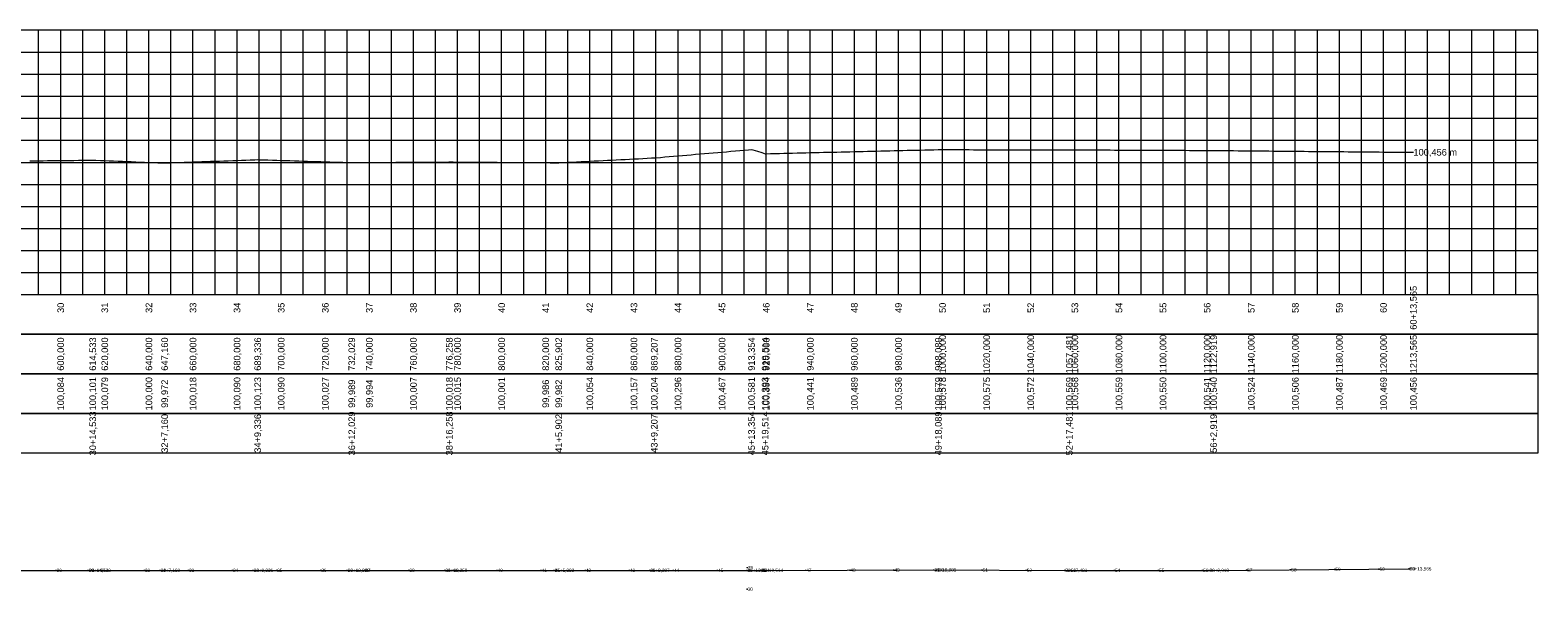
# Model space of a CAD drawing. Header units: inches. Extents: x 4583 to 5957, y 9991 to 10251.
# Tile 2 of 2: x 5273 to 5957, y 9991 to 10245. Entities that reach past the tile are written whole.
import ezdxf
from ezdxf.enums import TextEntityAlignment as Align

# ---------------------------------------------------------------- set-up
doc = ezdxf.new("R2010")
doc.units = ezdxf.units.IN
doc.header["$MEASUREMENT"] = 0
doc.header["$PDMODE"] = 34
doc.header["$PDSIZE"] = 0.2
doc.layers.get('0').update_dxf_attribs({"lineweight": 0})
doc.styles.add('$PF_GREIDE', font='arial.ttf')
doc.styles.get("Standard").update_dxf_attribs({"font": 'arial.ttf'})

msp = doc.modelspace()

# ---------------------------------------------------------------- linework, layer by layer
at = {"color": 30}
for p, q in [((5276.89, 10125.15), (5276.89, 10245.15)), ((5296.89, 10125.15), (5296.89, 10245.15)), ((5306.89, 10125.15), (5306.89, 10245.15)), ((5316.89, 10125.15), (5316.89, 10245.15)), ((5326.89, 10125.15), (5326.89, 10245.15)), ((5346.89, 10125.15), (5346.89, 10245.15)), ((5356.89, 10125.15), (5356.89, 10245.15)), ((5366.89, 10125.15), (5366.89, 10245.15)), ((5376.89, 10125.15), (5376.89, 10245.15)), ((5396.89, 10125.15), (5396.89, 10245.15)), ((5406.89, 10125.15), (5406.89, 10245.15)), ((5416.89, 10125.15), (5416.89, 10245.15)), ((5426.89, 10125.15), (5426.89, 10245.15)), ((5446.89, 10125.15), (5446.89, 10245.15)), ((5456.89, 10125.15), (5456.89, 10245.15)), ((5466.89, 10125.15), (5466.89, 10245.15)), ((5476.89, 10125.15), (5476.89, 10245.15)), ((5496.89, 10125.15), (5496.89, 10245.15)), ((5506.89, 10125.15), (5506.89, 10245.15)), ((5516.89, 10125.15), (5516.89, 10245.15)), ((5526.89, 10125.15), (5526.89, 10245.15)), ((5546.89, 10125.15), (5546.89, 10245.15)), ((5556.89, 10125.15), (5556.89, 10245.15)), ((5566.89, 10125.15), (5566.89, 10245.15)), ((5576.89, 10125.15), (5576.89, 10245.15)), ((5596.89, 10125.15), (5596.89, 10245.15)), ((5606.89, 10125.15), (5606.89, 10245.15)), ((5616.89, 10125.15), (5616.89, 10245.15)), ((5626.89, 10125.15), (5626.89, 10245.15)), ((5646.89, 10125.15), (5646.89, 10245.15)), ((5656.89, 10125.15), (5656.89, 10245.15)), ((5666.89, 10125.15), (5666.89, 10245.15)), ((5676.89, 10125.15), (5676.89, 10245.15)), ((5696.89, 10125.15), (5696.89, 10245.15)), ((5706.89, 10125.15), (5706.89, 10245.15)), ((5716.89, 10125.15), (5716.89, 10245.15)), ((5726.89, 10125.15), (5726.89, 10245.15)), ((5746.89, 10125.15), (5746.89, 10245.15)), ((5756.89, 10125.15), (5756.89, 10245.15)), ((5766.89, 10125.15), (5766.89, 10245.15)), ((5776.89, 10125.15), (5776.89, 10245.15)), ((5796.89, 10125.15), (5796.89, 10245.15)), ((5806.89, 10125.15), (5806.89, 10245.15)), ((5816.89, 10125.15), (5816.89, 10245.15)), ((5826.89, 10125.15), (5826.89, 10245.15)), ((5846.89, 10125.15), (5846.89, 10245.15)), ((5856.89, 10125.15), (5856.89, 10245.15)), ((5866.89, 10125.15), (5866.89, 10245.15)), ((5876.89, 10125.15), (5876.89, 10245.15)), ((5896.89, 10125.15), (5896.89, 10245.15)), ((5906.89, 10125.15), (5906.89, 10245.15)), ((5916.89, 10125.15), (5916.89, 10245.15)), ((5926.89, 10125.15), (5926.89, 10245.15)), ((5946.89, 10125.15), (5946.89, 10245.15)), ((4636.89, 10235.15), (5956.89, 10235.15)), ((4636.89, 10215.15), (5956.89, 10215.15)), ((4636.89, 10205.15), (5956.89, 10205.15)), ((4636.89, 10195.15), (5956.89, 10195.15)), ((4636.89, 10185.15), (5956.89, 10185.15)), ((4636.89, 10165.15), (5956.89, 10165.15)), ((4636.89, 10155.15), (5956.89, 10155.15)), ((4636.89, 10145.15), (5956.89, 10145.15)), ((4636.89, 10135.15), (5956.89, 10135.15))]:
    msp.add_line(p, q, dxfattribs=at)
at = {"color": 36}
for p, q in [((5286.89, 10125.15), (5286.89, 10245.15)), ((5336.89, 10125.15), (5336.89, 10245.15)), ((5386.89, 10125.15), (5386.89, 10245.15)), ((5436.89, 10125.15), (5436.89, 10245.15)), ((5486.89, 10125.15), (5486.89, 10245.15)), ((5536.89, 10125.15), (5536.89, 10245.15)), ((5586.89, 10125.15), (5586.89, 10245.15)), ((5636.89, 10125.15), (5636.89, 10245.15)), ((5686.89, 10125.15), (5686.89, 10245.15)), ((5736.89, 10125.15), (5736.89, 10245.15)), ((5786.89, 10125.15), (5786.89, 10245.15)), ((5836.89, 10125.15), (5836.89, 10245.15)), ((5886.89, 10125.15), (5886.89, 10245.15)), ((5936.89, 10125.15), (5936.89, 10245.15)), ((4636.89, 10225.15), (5956.89, 10225.15)), ((4636.89, 10175.15), (5956.89, 10175.15))]:
    msp.add_line(p, q, dxfattribs=at)
at = {"color": 36, "linetype": 'Continuous'}
for points in [[(4636.89, 10125.15), (5956.89, 10125.15), (5956.89, 10245.15), (4636.89, 10245.15)], [(4636.89, 10125.15), (5956.89, 10125.15), (5956.89, 10107.15), (4636.89, 10107.15)], [(4636.89, 10107.15), (5956.89, 10107.15), (5956.89, 10089.15), (4636.89, 10089.15)], [(4636.89, 10089.15), (5956.89, 10089.15), (5956.89, 10071.15), (4636.89, 10071.15)], [(4636.89, 10071.15), (5956.89, 10071.15), (5956.89, 10053.15), (4636.89, 10053.15)]]:
    msp.add_lwpolyline(points, close=True, dxfattribs=at)
at = {"color": 5, "linetype": 'Continuous'}
msp.add_lwpolyline([(5272.89, 10185.82), (5274.89, 10185.85), (5276.89, 10185.87), (5278.89, 10185.89), (5280.89, 10185.92), (5282.89, 10185.94), (5284.89, 10185.96), (5286.89, 10185.99), (5288.89, 10186.01), (5290.89, 10186.04), (5292.89, 10186.06), (5294.89, 10186.08), (5296.89, 10186.11), (5298.89, 10186.13), (5300.89, 10186.16), (5301.42, 10186.16), (5302.89, 10186.1), (5304.89, 10186.02), (5306.89, 10185.94), (5308.89, 10185.87), (5310.89, 10185.79), (5312.89, 10185.71), (5314.89, 10185.63), (5316.89, 10185.55), (5318.89, 10185.47), (5320.89, 10185.39), (5322.89, 10185.31), (5324.89, 10185.23), (5326.89, 10185.15), (5328.89, 10185.07), (5330.89, 10184.99), (5332.89, 10184.91), (5334.05, 10184.87), (5334.89, 10184.9), (5336.89, 10184.97), (5338.89, 10185.04), (5340.89, 10185.11), (5342.89, 10185.19), (5344.89, 10185.26), (5346.89, 10185.33), (5348.89, 10185.4), (5350.89, 10185.47), (5352.89, 10185.55), (5354.89, 10185.62), (5356.89, 10185.69), (5358.89, 10185.76), (5360.89, 10185.83), (5362.89, 10185.91), (5364.89, 10185.98), (5366.89, 10186.05), (5368.89, 10186.12), (5370.89, 10186.19), (5372.89, 10186.27), (5374.89, 10186.34), (5376.23, 10186.39), (5376.89, 10186.36), (5378.89, 10186.3), (5380.89, 10186.24), (5382.89, 10186.17), (5384.89, 10186.11), (5386.89, 10186.05), (5388.89, 10185.99), (5390.89, 10185.92), (5392.89, 10185.86), (5394.89, 10185.8), (5396.89, 10185.73), (5398.89, 10185.67), (5400.89, 10185.61), (5402.89, 10185.54), (5404.89, 10185.48), (5406.89, 10185.42), (5408.89, 10185.35), (5410.89, 10185.29), (5412.89, 10185.23), (5414.89, 10185.17), (5416.89, 10185.1), (5418.89, 10185.04), (5418.92, 10185.04), (5420.89, 10185.05), (5422.89, 10185.06), (5424.89, 10185.08), (5426.89, 10185.09), (5428.89, 10185.1), (5430.89, 10185.12), (5432.89, 10185.13), (5434.89, 10185.14), (5436.89, 10185.16), (5438.89, 10185.17), (5440.89, 10185.18), (5442.89, 10185.2), (5444.89, 10185.21), (5446.89, 10185.22), (5448.89, 10185.24), (5450.89, 10185.25), (5452.89, 10185.26), (5454.89, 10185.28), (5456.89, 10185.29), (5458.89, 10185.3), (5460.89, 10185.31), (5462.89, 10185.33), (5463.15, 10185.33), (5464.89, 10185.32), (5466.89, 10185.3), (5468.89, 10185.29), (5470.89, 10185.27), (5472.89, 10185.26), (5474.89, 10185.25), (5476.89, 10185.23), (5478.89, 10185.22), (5480.89, 10185.2), (5482.89, 10185.19), (5484.89, 10185.17), (5486.89, 10185.16), (5488.89, 10185.14), (5490.89, 10185.13), (5492.89, 10185.12), (5494.89, 10185.1), (5496.89, 10185.09), (5498.89, 10185.07), (5500.89, 10185.06), (5502.89, 10185.04), (5504.89, 10185.03), (5506.89, 10185.02), (5508.89, 10185), (5510.89, 10184.99), (5512.79, 10184.97), (5512.89, 10184.98), (5514.89, 10185.08), (5516.89, 10185.18), (5518.89, 10185.29), (5520.89, 10185.39), (5522.89, 10185.49), (5524.89, 10185.59), (5526.89, 10185.7), (5528.89, 10185.8), (5530.89, 10185.9), (5532.89, 10186), (5534.89, 10186.1), (5536.89, 10186.21), (5538.89, 10186.31), (5540.89, 10186.41), (5542.89, 10186.51), (5544.89, 10186.62), (5546.89, 10186.72), (5548.89, 10186.82), (5550.89, 10186.92), (5552.89, 10187.03), (5554.89, 10187.13), (5556.1, 10187.19), (5556.89, 10187.26), (5558.89, 10187.43), (5560.89, 10187.6), (5562.89, 10187.77), (5564.89, 10187.94), (5566.89, 10188.11), (5568.89, 10188.28), (5570.89, 10188.46), (5572.89, 10188.63), (5574.89, 10188.8), (5576.89, 10188.97), (5578.89, 10189.14), (5580.89, 10189.31), (5582.89, 10189.48), (5584.89, 10189.65), (5586.89, 10189.82), (5588.89, 10190), (5590.89, 10190.17), (5592.89, 10190.34), (5594.89, 10190.51), (5596.89, 10190.68), (5598.89, 10190.85), (5600.24, 10190.97), (5600.89, 10190.77), (5602.89, 10190.16), (5604.89, 10189.55), (5606.41, 10189.08), (5606.89, 10189.09), (5608.89, 10189.14), (5610.89, 10189.19), (5612.89, 10189.24), (5614.89, 10189.28), (5616.89, 10189.33), (5618.89, 10189.38), (5620.89, 10189.42), (5622.89, 10189.47), (5624.89, 10189.52), (5626.89, 10189.57), (5628.89, 10189.61), (5630.89, 10189.66), (5632.89, 10189.71), (5634.89, 10189.76), (5636.89, 10189.8), (5638.89, 10189.85), (5640.89, 10189.9), (5642.89, 10189.94), (5644.89, 10189.99), (5646.89, 10190.04), (5648.89, 10190.09), (5650.89, 10190.13), (5652.89, 10190.18), (5654.89, 10190.23), (5656.89, 10190.28), (5658.89, 10190.32), (5660.89, 10190.37), (5662.89, 10190.42), (5664.89, 10190.46), (5666.89, 10190.51), (5668.89, 10190.56), (5670.89, 10190.61), (5672.89, 10190.65), (5674.89, 10190.7), (5676.89, 10190.75), (5678.89, 10190.8), (5680.89, 10190.84), (5682.89, 10190.89), (5684.89, 10190.94), (5684.98, 10190.94), (5686.89, 10190.94), (5688.89, 10190.93), (5690.89, 10190.93), (5692.89, 10190.93), (5694.89, 10190.92), (5696.89, 10190.92), (5698.89, 10190.92), (5700.89, 10190.91), (5702.89, 10190.91), (5704.89, 10190.91), (5706.89, 10190.9), (5708.89, 10190.9), (5710.89, 10190.9), (5712.89, 10190.9), (5714.89, 10190.89), (5716.89, 10190.89), (5718.89, 10190.89), (5720.89, 10190.88), (5722.89, 10190.88), (5724.89, 10190.88), (5726.89, 10190.87), (5728.89, 10190.87), (5730.89, 10190.87), (5732.89, 10190.86), (5734.89, 10190.86), (5736.89, 10190.86), (5738.89, 10190.85), (5740.89, 10190.85), (5742.89, 10190.85), (5744.37, 10190.85), (5744.89, 10190.84), (5746.89, 10190.83), (5748.89, 10190.83), (5750.89, 10190.82), (5752.89, 10190.81), (5754.89, 10190.8), (5756.89, 10190.79), (5758.89, 10190.78), (5760.89, 10190.77), (5762.89, 10190.76), (5764.89, 10190.75), (5766.89, 10190.74), (5768.89, 10190.73), (5770.89, 10190.73), (5772.89, 10190.72), (5774.89, 10190.71), (5776.89, 10190.7), (5778.89, 10190.69), (5780.89, 10190.68), (5782.89, 10190.67), (5784.89, 10190.66), (5786.89, 10190.65), (5788.89, 10190.64), (5790.89, 10190.63), (5792.89, 10190.63), (5794.89, 10190.62), (5796.89, 10190.61), (5798.89, 10190.6), (5800.89, 10190.59), (5802.89, 10190.58), (5804.89, 10190.57), (5806.89, 10190.56), (5808.89, 10190.55), (5809.81, 10190.55), (5810.89, 10190.54), (5812.89, 10190.52), (5814.89, 10190.5), (5816.89, 10190.48), (5818.89, 10190.46), (5820.89, 10190.45), (5822.89, 10190.43), (5824.89, 10190.41), (5826.89, 10190.39), (5828.89, 10190.37), (5830.89, 10190.35), (5832.89, 10190.34), (5834.89, 10190.32), (5836.89, 10190.3), (5838.89, 10190.28), (5840.89, 10190.26), (5842.89, 10190.24), (5844.89, 10190.23), (5846.89, 10190.21), (5848.89, 10190.19), (5850.89, 10190.17), (5852.89, 10190.15), (5854.89, 10190.13), (5856.89, 10190.12), (5858.89, 10190.1), (5860.89, 10190.08), (5862.89, 10190.06), (5864.89, 10190.04), (5866.89, 10190.02), (5868.89, 10190.01), (5870.89, 10189.99), (5872.89, 10189.97), (5874.89, 10189.95), (5876.89, 10189.93), (5878.89, 10189.91), (5880.89, 10189.9), (5882.89, 10189.88), (5884.89, 10189.86), (5886.89, 10189.84), (5888.89, 10189.82), (5890.89, 10189.8), (5892.89, 10189.79), (5894.89, 10189.77), (5896.89, 10189.75), (5898.89, 10189.73), (5900.46, 10189.72)], dxfattribs=at)
msp.add_lwpolyline([(5254.98, 10000), (5299.39, 10000), (5332.01, 10000), (5374.19, 10000), (5416.88, 10000), (5461.11, 10000), (5510.75, 10000), (5554.06, 10000), (5598.21, 10000), (5604.37, 10000), (5682.94, 10000.19), (5742.33, 10000), (5807.77, 10000), (5898.41, 10000.7)])
at = {"lineweight": 0}
for p in [(5284.85, 10000), (5299.39, 10000), (5299.39, 10000), (5304.85, 10000), (5324.85, 10000), (5332.01, 10000), (5332.01, 10000), (5344.85, 10000), (5364.85, 10000), (5374.19, 10000), (5374.19, 10000), (5384.85, 10000), (5404.85, 10000), (5416.88, 10000), (5416.88, 10000), (5424.85, 10000), (5444.85, 10000), (5461.11, 10000), (5461.11, 10000), (5464.85, 10000), (5484.85, 10000), (5504.85, 10000), (5510.75, 10000), (5510.75, 10000), (5524.85, 10000), (5544.85, 10000), (5554.06, 10000), (5554.06, 10000), (5564.85, 10000), (5584.85, 10000), (5598.21, 10000), (5598.21, 10000), (5598.34, 10001.26), (5604.37, 10000), (5604.37, 10000), (5604.85, 10000), (5624.85, 10000.05), (5644.85, 10000.1), (5664.85, 10000.15), (5682.94, 10000.19), (5682.94, 10000.19), (5684.85, 10000.19), (5704.85, 10000.12), (5724.85, 10000.06), (5742.33, 10000), (5742.33, 10000), (5744.85, 10000), (5764.85, 10000), (5784.85, 10000), (5804.85, 10000), (5807.77, 10000), (5807.77, 10000), (5824.85, 10000.13), (5844.85, 10000.28), (5864.85, 10000.44), (5884.85, 10000.59), (5898.41, 10000.7), (5898.41, 10000.7), (5598.25, 9991.48)]:
    msp.add_point(p, dxfattribs=at)

# ---------------------------------------------------------------- texts
at = {"color": 7, "linetype": 'Continuous', "style": '$PF_GREIDE'}
msp.add_text('100,456 m', height=3, dxfattribs=at).set_placement((5900.46, 10189.72), align=Align.MIDDLE_LEFT)
for s, p in [('60+13,565', (5900.46, 10119.15)), ('30', (5286.89, 10119.15)), ('31', (5306.89, 10119.15)), ('32', (5326.89, 10119.15)), ('33', (5346.89, 10119.15)), ('34', (5366.89, 10119.15)), ('35', (5386.89, 10119.15)), ('36', (5406.89, 10119.15)), ('37', (5426.89, 10119.15)), ('38', (5446.89, 10119.15)), ('39', (5466.89, 10119.15)), ('40', (5486.89, 10119.15)), ('41', (5506.89, 10119.15)), ('42', (5526.89, 10119.15)), ('43', (5546.89, 10119.15)), ('44', (5566.89, 10119.15)), ('45', (5586.89, 10119.15)), ('46', (5606.89, 10119.15)), ('47', (5626.89, 10119.15)), ('48', (5646.89, 10119.15)), ('49', (5666.89, 10119.15)), ('50', (5686.89, 10119.15)), ('51', (5706.89, 10119.15)), ('52', (5726.89, 10119.15)), ('53', (5746.89, 10119.15)), ('54', (5766.89, 10119.15)), ('55', (5786.89, 10119.15)), ('56', (5806.89, 10119.15)), ('57', (5826.89, 10119.15)), ('58', (5846.89, 10119.15)), ('59', (5866.89, 10119.15)), ('60', (5886.89, 10119.15)), ('600,000', (5286.89, 10098.15)), ('614,533', (5301.42, 10098.15)), ('620,000', (5306.89, 10098.15)), ('640,000', (5326.89, 10098.15)), ('647,160', (5334.05, 10098.15)), ('660,000', (5346.89, 10098.15)), ('680,000', (5366.89, 10098.15)), ('689,336', (5376.23, 10098.15)), ('700,000', (5386.89, 10098.15)), ('720,000', (5406.89, 10098.15)), ('732,029', (5418.92, 10098.15)), ('740,000', (5426.89, 10098.15)), ('760,000', (5446.89, 10098.15)), ('776,258', (5463.15, 10098.15)), ('780,000', (5466.89, 10098.15)), ('800,000', (5486.89, 10098.15)), ('820,000', (5506.89, 10098.15)), ('825,902', (5512.79, 10098.15)), ('840,000', (5526.89, 10098.15)), ('860,000', (5546.89, 10098.15)), ('869,207', (5556.1, 10098.15)), ('880,000', (5566.89, 10098.15)), ('900,000', (5586.89, 10098.15)), ('913,354', (5600.24, 10098.15)), ('919,514', (5606.41, 10098.15)), ('920,000', (5606.89, 10098.15)), ('940,000', (5626.89, 10098.15)), ('960,000', (5646.89, 10098.15)), ('980,000', (5666.89, 10098.15)), ('998,089', (5684.98, 10098.15)), ('1000,000', (5686.89, 10098.15)), ('1020,000', (5706.89, 10098.15)), ('1040,000', (5726.89, 10098.15)), ('1057,481', (5744.37, 10098.15)), ('1060,000', (5746.89, 10098.15)), ('1080,000', (5766.89, 10098.15)), ('1100,000', (5786.89, 10098.15)), ('1120,000', (5806.89, 10098.15)), ('1122,919', (5809.81, 10098.15)), ('1140,000', (5826.89, 10098.15)), ('1160,000', (5846.89, 10098.15)), ('1180,000', (5866.89, 10098.15)), ('1200,000', (5886.89, 10098.15)), ('1213,565', (5900.46, 10098.15)), ('100,084', (5286.89, 10080.15)), ('100,101', (5301.42, 10080.15)), ('100,079', (5306.89, 10080.15)), ('100,000', (5326.89, 10080.15)), ('100,018', (5346.89, 10080.15)), ('100,090', (5366.89, 10080.15)), ('100,123', (5376.23, 10080.15)), ('100,090', (5386.89, 10080.15)), ('100,027', (5406.89, 10080.15)), ('100,007', (5446.89, 10080.15)), ('100,018', (5463.15, 10080.15)), ('100,015', (5466.89, 10080.15)), ('100,001', (5486.89, 10080.15)), ('100,054', (5526.89, 10080.15)), ('100,157', (5546.89, 10080.15)), ('100,204', (5556.1, 10080.15)), ('100,296', (5566.89, 10080.15)), ('100,467', (5586.89, 10080.15)), ('100,581', (5600.24, 10080.15)), ('100,393', (5606.41, 10080.15)), ('100,394', (5606.89, 10080.15)), ('100,441', (5626.89, 10080.15)), ('100,489', (5646.89, 10080.15)), ('100,536', (5666.89, 10080.15)), ('100,579', (5684.98, 10080.15)), ('100,578', (5686.89, 10080.15)), ('100,575', (5706.89, 10080.15)), ('100,572', (5726.89, 10080.15)), ('100,569', (5744.37, 10080.15)), ('100,568', (5746.89, 10080.15)), ('100,559', (5766.89, 10080.15)), ('100,550', (5786.89, 10080.15)), ('100,541', (5806.89, 10080.15)), ('100,540', (5809.81, 10080.15)), ('100,524', (5826.89, 10080.15)), ('100,506', (5846.89, 10080.15)), ('100,487', (5866.89, 10080.15)), ('100,469', (5886.89, 10080.15)), ('100,456', (5900.46, 10080.15)), ('99,972', (5334.05, 10080.15)), ('99,989', (5418.92, 10080.15)), ('99,994', (5426.89, 10080.15)), ('99,986', (5506.89, 10080.15)), ('99,982', (5512.79, 10080.15)), ('30+14,533', (5301.42, 10062.15)), ('32+7,160', (5334.05, 10062.15)), ('34+9,336', (5376.23, 10062.15)), ('36+12,029', (5418.92, 10062.15)), ('38+16,258', (5463.15, 10062.15)), ('41+5,902', (5512.79, 10062.15)), ('43+9,207', (5556.1, 10062.15)), ('45+13,354', (5600.24, 10062.15)), ('45+19,514', (5606.41, 10062.15)), ('49+18,089', (5684.98, 10062.15)), ('52+17,481', (5744.37, 10062.15)), ('56+2,919', (5809.81, 10062.15))]:
    msp.add_text(s, height=3, rotation=90, dxfattribs=at).set_placement(p, align=Align.MIDDLE_CENTER)
at = {"lineweight": 0}
for s, p in [('30', (5285.09, 10000)), ('30+14,533', (5299.63, 10000)), ('P2', (5299.63, 10000)), ('31', (5305.09, 10000)), ('32', (5325.09, 10000)), ('32+7,160', (5332.25, 10000)), ('21', (5332.25, 10000)), ('33', (5345.09, 10000)), ('34', (5365.09, 10000)), ('34+9,336', (5374.43, 10000)), ('22', (5374.43, 10000)), ('35', (5385.09, 10000)), ('36', (5405.09, 10000)), ('36+12,029', (5417.12, 10000)), ('23', (5417.12, 10000)), ('37', (5425.09, 10000)), ('38', (5445.09, 10000)), ('38+16,258', (5461.35, 10000)), ('24', (5461.35, 10000)), ('39', (5465.09, 10000)), ('40', (5485.09, 10000)), ('41', (5505.09, 10000)), ('41+5,902', (5510.99, 10000)), ('25', (5510.99, 10000)), ('42', (5525.09, 10000)), ('43', (5545.09, 10000)), ('43+9,207', (5554.3, 10000)), ('26', (5554.3, 10000)), ('44', (5565.09, 10000)), ('45', (5585.09, 10000)), ('45+13,354', (5598.45, 10000)), ('27', (5598.45, 10000)), ('29', (5598.58, 10001.26)), ('45+19,514', (5604.61, 10000)), ('P3', (5604.61, 10000)), ('46', (5605.09, 10000)), ('47', (5625.09, 10000.05)), ('48', (5645.09, 10000.1)), ('49', (5665.09, 10000.15)), ('49+18,089', (5683.18, 10000.19)), ('31', (5683.18, 10000.19)), ('50', (5685.09, 10000.19)), ('51', (5705.09, 10000.12)), ('52', (5725.09, 10000.06)), ('32', (5742.57, 10000)), ('52+17,481', (5742.57, 10000)), ('53', (5745.09, 10000)), ('54', (5765.09, 10000)), ('55', (5785.09, 10000)), ('56', (5805.09, 10000)), ('33', (5808.01, 10000)), ('56+2,919', (5808.01, 10000)), ('57', (5825.09, 10000.13)), ('58', (5845.09, 10000.28)), ('59', (5865.09, 10000.44)), ('60', (5885.09, 10000.59)), ('60+13,565', (5898.65, 10000.7)), ('P4', (5898.65, 10000.7)), ('30', (5598.49, 9991.48))]:
    msp.add_text(s, height=1.5, dxfattribs=at).set_placement(p, align=Align.MIDDLE_LEFT)

doc.saveas('drawing.dxf')
